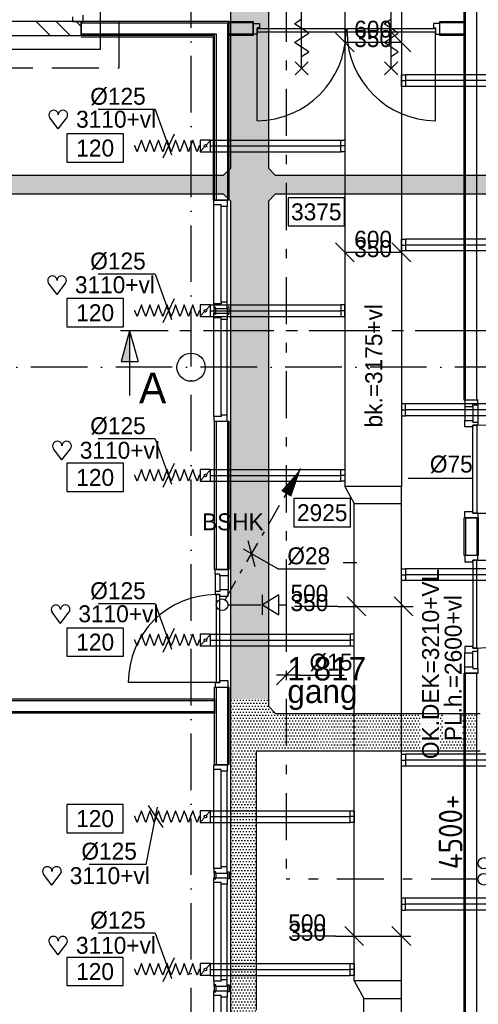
# Model space of a CAD drawing. Extents: x -39327 to 109237, y 358172 to 442272.
# Tile 26 of 96: x 27488 to 32358, y 389823 to 400285. Entities that reach past the tile are written whole.
import ezdxf
from ezdxf.enums import TextEntityAlignment as Align

# ---------------------------------------------------------------- set-up
doc = ezdxf.new("R2010")
doc.units = 0
doc.header["$LTSCALE"] = 100
for name, pattern in [('2322107', [2000, 1000, 1000]), ('2322108', [7, 5, -2]), ('2322109', [10, 5, -2, 1, -2]), ('CENTER2', [11.25, 7.5, -1.25, 1.25, -1.25]), ('CENTER4', [5, 3.125, -0.625, 0.625, -0.625]), ('DASHDOT', [9, 6, -1.5, 0, -1.5]), ('LURETOUR', [6, 4, -2])]:
    doc.linetypes.add(name, pattern=pattern)
doc.layers.get('0').update_dxf_attribs({"linetype": 'CONTINUOUS'})
for name, color, linetype in [('AL$1----_TEKST', 7, 'CONTINUOUS'), ('AL$7----_STRAMIEN', 1, 'DASHDOT'), ('AL22----_BINNENWAND', 7, 'CONTINUOUS'), ('AL28----_KONSTRUKTIE', 3, 'CONTINUOUS'), ('AL31----_BUITENKOZ', 7, 'CONTINUOUS'), ('AL32----_BINNENKOZ', 7, 'CONTINUOUS'), ('AL32----_DRAAIRICHTING', 1, 'CONTINUOUS'), ('AL65----_BEVEILIGING', 7, 'CONTINUOUS'), ('ALXA1---_RASTER50', 12, 'CONTINUOUS'), ('ALXAB---_PREFABBETON', 1, 'CONTINUOUS'), ('BOUW', 8, 'CONTINUOUS'), ('DOORSNEDE', 1, 'CONTINUOUS'), ('KABELGOOT1', 8, 'CONTINUOUS'), ('WL524---', 4, 'CONTINUOUS'), ('WL531---', 4, 'CONTINUOUS'), ('WL561---_AANVOER', 4, 'CONTINUOUS'), ('WL561---_RETOUR', 4, 'CONTINUOUS'), ('WL570---', 3, 'CONTINUOUS'), ('WL570---_HARTLIJN', 1, 'CONTINUOUS'), ('WL570---_RETOUR', 3, 'CONTINUOUS'), ('WM531---', 1, 'CONTINUOUS'), ('WM570---', 1, 'CONTINUOUS')]:
    doc.layers.add(name, color=color, linetype=linetype)
doc.styles.add('BURO-018', font='BUROFONT.shx', dxfattribs={"height": 180})
doc.styles.add('BURO-025', font='BUROFONT.shx', dxfattribs={"height": 250})
doc.styles.add('BURO-050', font='BUROFONT.shx', dxfattribs={"height": 500})
doc.styles.get("Standard").update_dxf_attribs({"font": 'ISOCP'})
pattern_1 = [(0, (-2505.993, 85430.135), (15.875, 31.75), [0, -31.75])]

# ---------------------------------------------------------------- blocks, each defined once
blk = doc.blocks.new('LU-2D-K-190')
at = {"color": 0, "linetype": 'CONTINUOUS'}
for p, q in [((-0.5, 200), (0.5, 200)), ((-0.5, -200), (0.5, -200))]:
    blk.add_line(p, q, dxfattribs=at)
blk = doc.blocks.new('LU-2D-K-1F4')
at = {"color": 0, "linetype": 'CONTINUOUS'}
for p, q in [((-0.5, 250), (0.5, 250)), ((-0.5, -250), (0.5, -250))]:
    blk.add_line(p, q, dxfattribs=at)
blk = doc.blocks.new('LU-1D-K-7D')
at = {"color": 0, "linetype": 'CONTINUOUS'}
for p, q in [((-0.5, 62.5), (0.5, 62.5)), ((-0.5, -62.5), (0.5, -62.5))]:
    blk.add_line(p, q, dxfattribs=at)
at = {"layer": 'WL570---_HARTLIJN', "linetype": 'CENTER2'}
blk.add_line((-0.5, 0), (0.5, 0), dxfattribs=at)
blk = doc.blocks.new('*U66', base_point=(73844, 38489))
at = {"layer": 'WM570---', "linetype": 'CONTINUOUS'}
for p, q in [((73703, 38877), (73097, 38877)), ((73703, 38877), (73878, 38395)), ((73904, 38616), (73785, 38361))]:
    blk.add_line(p, q, dxfattribs=at)
at = {"layer": 'WM570---', "linetype": 'CONTINUOUS', "style": 'BURO-018'}
blk.add_text('%%c125', height=180, dxfattribs=at).set_placement((73603, 38927), align=Align.RIGHT)
blk = doc.blocks.new('LU-ORND')
at = {"color": 0, "linetype": 'CONTINUOUS'}
for p, q in [((-3, 1.5), (-3, -1.5)), ((3, 1.5), (-3, 1.5)), ((3, -1.5), (3, 1.5)), ((-3, -1.5), (3, -1.5))]:
    blk.add_line(p, q, dxfattribs=at)
blk = doc.blocks.new('LU-1D-F-7D2BC')
at = {"color": 0, "linetype": 'CONTINUOUS'}
for p, q in [((-350, 0), (-341, 0)), ((-341, 0), (-318, 62)), ((-318, 62), (-296, 0)), ((-296, 0), (-273, -62)), ((-273, -62), (-250, 0)), ((-250, 0), (-227, 62)), ((-227, 62), (-205, 0)), ((-205, 0), (-182, -62)), ((-182, -62), (-159, 0)), ((-159, 0), (-136, 62)), ((-136, 62), (-114, 0)), ((-114, 0), (-91, -62)), ((-91, -62), (-68, 0)), ((-68, 0), (-45, 62)), ((-45, 62), (-23, 0)), ((-23, 0), (0, -62)), ((0, -62), (23, 0)), ((23, 0), (45, 62)), ((45, 62), (68, 0)), ((68, 0), (91, -62)), ((91, -62), (114, 0)), ((114, 0), (136, 62)), ((136, 62), (159, 0)), ((159, 0), (182, -62)), ((182, -62), (205, 0)), ((205, 0), (227, 62)), ((227, 62), (250, 0)), ((250, 0), (273, -62)), ((273, -62), (296, 0)), ((296, 0), (318, 62)), ((318, 62), (341, 0)), ((341, 0), (350, 0))]:
    blk.add_line(p, q, dxfattribs=at)
blk = doc.blocks.new('LU-1D-KL-7D70')
at = {"color": 0, "linetype": 'CONTINUOUS'}
for p, q in [((-56, 62), (-56, -62)), ((56, 62), (-56, 62)), ((47, 52), (9, 10)), ((56, -62), (56, 62)), ((-56, -62), (56, -62)), ((-9, -10), (-47, -52))]:
    blk.add_line(p, q, dxfattribs=at)
blk.add_circle((0, 0), 14.1, dxfattribs=at)
blk = doc.blocks.new('LU-2D-K-258')
at = {"color": 0, "linetype": 'CONTINUOUS'}
for p, q in [((-0.5, 300), (0.5, 300)), ((-0.5, -300), (0.5, -300))]:
    blk.add_line(p, q, dxfattribs=at)
blk = doc.blocks.new('*U113', base_point=(75212, 40973))
at = {"layer": 'WM570---', "linetype": 'CONTINUOUS'}
for p, q in [((74812, 41073), (75012, 40874)), ((75412, 41073), (75612, 40874)), ((75512, 40973), (74912, 40973))]:
    blk.add_line(p, q, dxfattribs=at)
at = {"layer": 'WM570---', "linetype": 'CONTINUOUS', "style": 'BURO-018'}
for s, p in [('600', (75212, 41023)), ('350', (75212, 40923))]:
    blk.add_text(s, height=180, dxfattribs=at).set_placement(p, align=Align.CENTER)
blk = doc.blocks.new('*U116', base_point=(23322, 34989))
at = {"layer": 'WM570---', "linetype": 'CONTINUOUS'}
for p, q in [((23222, 34481), (23342, 35087)), ((23401, 34872), (23244, 35106)), ((23222, 34481), (22615, 34481))]:
    blk.add_line(p, q, dxfattribs=at)
at = {"layer": 'WM570---', "linetype": 'CONTINUOUS', "style": 'BURO-018'}
blk.add_text('%%c125', height=180, dxfattribs=at).set_placement((23122, 34531), align=Align.RIGHT)
blk = doc.blocks.new('*U121', base_point=(25801, 33526))
at = {"layer": 'WM570---', "linetype": 'CONTINUOUS'}
for p, q in [((25451, 33626), (25650, 33426)), ((25951, 33626), (26150, 33426)), ((25351, 33526), (24891, 33526)), ((25351, 33526), (26151, 33526))]:
    blk.add_line(p, q, dxfattribs=at)
at = {"layer": 'WM570---', "linetype": 'CONTINUOUS', "style": 'BURO-018'}
for s, p in [('500', (25251, 33576)), ('350', (25251, 33476))]:
    blk.add_text(s, height=180, dxfattribs=at).set_placement(p, align=Align.RIGHT)
blk = doc.blocks.new('LU-1D-BO-5A-7D2C')
at = {"color": 0, "linetype": 'CONTINUOUS'}
for p, q in [((62.5, 44.2), (-62.5, 44.2)), ((-62.5, 44.2), (-62.5, 0)), ((-62.5, 0), (62.5, 0)), ((62.5, 0), (62.5, 44.2))]:
    blk.add_line(p, q, dxfattribs=at)
at = {"layer": 'WL570---_HARTLIJN', "linetype": 'CENTER4'}
blk.add_line((0, 0), (0, 44.2), dxfattribs=at)
blk = doc.blocks.new('LU-1D-BO-10E-7D2C')
at = {"color": 0, "linetype": 'CONTINUOUS'}
for p, q in [((-62.5, 0), (62.5, 0)), ((-62.5, -44.2), (-62.5, 0)), ((62.5, 0), (62.5, -44.2)), ((62.5, -44.2), (-62.5, -44.2))]:
    blk.add_line(p, q, dxfattribs=at)
at = {"layer": 'WL570---_HARTLIJN', "linetype": 'CENTER4'}
blk.add_line((0, 0), (0, -44.2), dxfattribs=at)
blk = doc.blocks.new('*U122', base_point=(25801, 37194))
at = {"layer": 'WM570---', "linetype": 'CONTINUOUS'}
for p, q in [((25451, 37294), (25650, 37095)), ((25951, 37294), (26150, 37095)), ((25351, 37194), (24891, 37194)), ((25351, 37194), (26151, 37194))]:
    blk.add_line(p, q, dxfattribs=at)
at = {"layer": 'WM570---', "linetype": 'CONTINUOUS', "style": 'BURO-018'}
for s, p in [('500', (25251, 37244)), ('350', (25251, 37144))]:
    blk.add_text(s, height=180, dxfattribs=at).set_placement(p, align=Align.RIGHT)
blk = doc.blocks.new('HART')
at = {"color": 1}
for q in [(-39.7, 52.4), (39.7, 52.4)]:
    blk.add_line((0, 0), q, dxfattribs=at)
for centre, start, end in [((-22.1, 65.7), 0, 217.1867), ((22.1, 65.7), 322.8133, 180)]:
    blk.add_arc(centre, 22.1, start, end, dxfattribs=at)
blk = doc.blocks.new('LDV1109')
at = {"color": 0, "linetype": 'CONTINUOUS'}
for p, q in [((5.875, 10.176), (6.75, 11.691)), ((5.312, 9.202), (5.5, 9.526)), ((4, 6.928), (4.937, 8.552)), ((3.437, 5.954), (3.625, 6.279)), ((2.125, 3.681), (3.062, 5.304)), ((1.562, 2.706), (1.75, 3.031)), ((0.25, 0.433), (1.187, 2.057))]:
    blk.add_line(p, q, dxfattribs=at)
blk.add_lwpolyline([(6.75, 11.691, 0, 1, 0), (5.5, 9.526, 1, 1, 0)], format="xyseb", dxfattribs=at)
blk.add_circle((0, 0), 0.5, dxfattribs=at)
blk = doc.blocks.new('*U155', base_point=(24567, 39573))
at = {"color": 0, "linetype": 'CONTINUOUS'}
for p, q in [((24604, 39436), (24531, 39710)), ((24847, 39412), (24481, 39623)), ((24847, 39412), (25353, 39412))]:
    blk.add_line(p, q, dxfattribs=at)
at = {"color": 0, "linetype": 'CONTINUOUS', "style": 'BURO-018'}
blk.add_text('%%C28', height=180, dxfattribs=at).set_placement((24947, 39462))
blk = doc.blocks.new('*U156', base_point=(24706, 38165))
at = {"color": 0, "linetype": 'CONTINUOUS'}
for p, q in [((24806, 38265), (24606, 38065)), ((24856, 38165), (24606, 38165)), ((24856, 38165), (25323, 38165))]:
    blk.add_line(p, q, dxfattribs=at)
at = {"color": 0, "linetype": 'CONTINUOUS', "style": 'BURO-018'}
blk.add_text('%%C15', height=180, dxfattribs=at).set_placement((24956, 38215))
blk = doc.blocks.new('3048311')
at = {"color": 0, "linetype": 'CONTINUOUS'}
for p, q in [((-2.5, 1.5), (0, 0)), ((-2.5, -1.5), (-2.5, 1.5)), ((0, -1.5), (0, 1.5)), ((0, 0), (-2.5, -1.5))]:
    blk.add_line(p, q, dxfattribs=at)
at = {"color": 0, "linetype": 'CONTINUOUS', "style": 'BURO-018', "flags": 1}
blk.add_attdef('CV_MATCODE', (0, 0), '', height=1.8, dxfattribs=at)
blk = doc.blocks.new('LDV3121')
at = {"color": 0, "linetype": 'CONTINUOUS'}
blk.add_line((0.25, 0.433), (6.75, 11.691), dxfattribs=at)
blk.add_lwpolyline([(0.25, 0.433, 0, 1, 0), (1.5, 2.598, 1, 1, 0)], format="xyseb", dxfattribs=at)
blk.add_circle((0, 0), 0.5, dxfattribs=at)
blk = doc.blocks.new('A$C6E6F3BC9')
at = {"layer": 'KABELGOOT1'}
h = blk.add_hatch(dxfattribs=at)
h.set_pattern_fill('DOTS', color=256, scale=20, style=0)
h.set_pattern_definition(pattern_1)
h.paths.add_polyline_path([(22013, 27183), (22013, 32747), (21612, 32747), (21613, 27183), (21535, 27108), (21462, 27108), (21462, 26908), (21535, 26908), (21613, 26834), (21614, 21544), (22014, 21544), (22014, 26833), (22084, 26908), (22173, 26908), (22173, 27108), (22084, 27108)])
h = blk.add_hatch(dxfattribs=at)
h.set_pattern_fill('DOTS', color=256, scale=20, style=0)
h.set_pattern_definition(pattern_1)
h.paths.add_polyline_path([(21455, 27108), (14156, 27108), (14156, 26908), (21455, 26908)])
h = blk.add_hatch(dxfattribs=at)
h.set_pattern_fill('DOTS', color=256, scale=20, style=0)
h.set_pattern_definition(pattern_1)
h.paths.add_polyline_path([(28846, 26908), (28846, 27108), (22173, 27108), (22173, 26908)])
h = blk.add_hatch(dxfattribs=at)
h.set_pattern_fill('DOTS', color=256, scale=20, style=0)
h.set_pattern_definition(pattern_1)
h.paths.add_polyline_path([(22014, 21465), (22014, 21537), (21614, 21537), (21614, 20990), (21614, 20973), (21884, 20973), (21884, 20990), (24238, 20990), (24238, 21390), (22089, 21390)])
h = blk.add_hatch(dxfattribs=at)
h.set_pattern_fill('DOTS', color=256, scale=20, style=0)
h.set_pattern_definition(pattern_1)
h.paths.add_polyline_path([(21884, 18238), (21884, 20973), (21614, 20973), (21614, 17841), (21884, 17841), (21884, 17888), (21959, 17963), (22062, 17963), (22062, 18163), (21959, 18163)])
for p, q in [((21613, 27183, 2750), (21610, 41937, 2750)), ((22013, 32790, 2750), (22013, 27183, 2750)), ((14156, 27108, 2750), (21535, 27108, 2750)), ((21535, 27108, 2750), (21613, 27183, 2750)), ((22013, 27183, 2750), (22084, 27108, 2750)), ((22084, 27108, 2750), (29949, 27108, 2750)), ((21535, 26908, 2750), (14156, 26908, 2750)), ((21614, 26833, 2750), (21535, 26908, 2750)), ((22084, 26908, 2750), (22014, 26833, 2750)), ((30019, 26908, 2750), (22084, 26908, 2750)), ((21614, 20990, 2750), (21613, 26833, 2750)), ((22014, 26833, 2750), (22014, 21465, 2750)), ((22014, 21465, 2750), (22089, 21390, 2750)), ((22089, 21390, 2750), (24261, 21390, 2750)), ((21614, 12448, 2750), (21614, 20990, 2750)), ((24261, 20990, 2750), (21884, 20990, 2750)), ((21884, 20990, 2750), (21884, 18238, 2750))]:
    blk.add_line(p, q, dxfattribs=at)

msp = doc.modelspace()

# ---------------------------------------------------------------- linework, layer by layer
at = {"color": 8, "linetype": 'CONTINUOUS'}
for p, q in [((28048, 400316.3), (28048, 400266.3)), ((28162, 400266.3), (28162, 400333.3)), ((28048, 400266.3), (28162, 400266.3)), ((29966, 400245.8), (30033, 400245.8)), ((29966, 400131.8), (29966, 400245.8)), ((30033, 400198.8), (30009.5, 400198.8)), ((30009.5, 400198.8), (30009.5, 400131.8)), ((30033, 400245.8), (30033, 400198.8)), ((31950, 400245.8), (31883, 400245.8)), ((31883, 400245.8), (31883, 400198.8)), ((31883, 400198.8), (31904.5, 400198.8)), ((31904.5, 400198.8), (31904.5, 400131.8)), ((31950, 400131.8), (31950, 400245.8)), ((30009.5, 400131.8), (29966, 400131.8)), ((30011.5, 399211.3), (30011.5, 400151.8)), ((31904.5, 399211.3), (31904.5, 400151.8)), ((31904.5, 400131.8), (31950, 400131.8))]:
    msp.add_line(p, q, dxfattribs=at)
for centre, start, end in [((30002.6, 400160.7), 270.53799, 359.46201), ((31913.4, 400160.7), 180.53799, 269.46201)]:
    msp.add_arc(centre, 949.5, start, end, dxfattribs=at)
at = {"layer": 'AL$7----_STRAMIEN', "color": 1}
for p, q in [((29308, 369596.9), (29308, 405757.4)), ((39009.2, 396592.8), (20760, 396592.8))]:
    msp.add_line(p, q, dxfattribs=at)
at = {"layer": 'AL22----_BINNENWAND', "color": 8}
for p, q in [((32208, 396243.8), (32208, 402558.8)), ((28142, 400268.3), (29708, 400268.3)), ((28142, 400118.3), (28142, 400268.3)), ((29708, 400268.3), (29708, 398367.8)), ((29708, 400117.8), (29708, 400267.8)), ((29708, 400267.8), (29966, 400267.8)), ((29966, 400267.8), (29966, 400117.8)), ((31950, 400117.8), (31950, 400267.8)), ((31950, 400267.8), (32208, 400267.8)), ((32208, 400267.8), (32208, 400117.8)), ((29558, 400118.3), (28142, 400118.3)), ((29558, 398367.8), (29558, 400118.3)), ((29966, 400117.8), (29708, 400117.8)), ((32208, 400117.8), (31950, 400117.8)), ((29708, 398367.8), (29558, 398367.8)), ((32358, 396243.8), (32208, 396243.8)), ((29558, 394443.8), (29558, 396017.8)), ((29558, 396017.8), (29708, 396017.8)), ((29708, 396017.8), (29708, 394443.8)), ((32208, 394592.8), (32208, 394992.8)), ((32208, 394992.8), (32358, 394992.8)), ((32358, 394992.8), (32358, 394592.8)), ((32358, 394592.8), (32208, 394592.8)), ((29708, 394443.8), (29558, 394443.8)), ((32208, 388792.8), (32208, 393341.7)), ((32208, 393341.7), (32358, 393341.7)), ((29558, 392367.8), (29558, 393192.8)), ((29558, 393192.8), (29708, 393192.8)), ((29708, 393192.8), (29708, 392367.8)), ((22198, 393067.8), (29558, 393067.8)), ((29558, 393067.8), (29558, 392917.8)), ((29558, 392917.8), (22198, 392917.8)), ((29708, 392367.8), (29558, 392367.8))]:
    msp.add_line(p, q, dxfattribs=at)
at = {"layer": 'AL22----_BINNENWAND', "color": 8, "linetype": 'CONTINUOUS'}
for p, q in [((32223, 396243.8), (32223, 402558.8)), ((32343, 396243.8), (32343, 402558.8)), ((28142, 400253.3), (29693, 400253.3)), ((29693, 400253.3), (29693, 398367.8)), ((29966, 400252.8), (29708, 400252.8)), ((32208, 400252.8), (31950, 400252.8)), ((28142, 400133.3), (29573, 400133.3)), ((28142, 400103.3), (29543, 400103.3)), ((29543, 400103.3), (29543, 398367.8)), ((29573, 400133.3), (29573, 398367.8)), ((29966, 400132.8), (29708, 400132.8)), ((32208, 400132.8), (31950, 400132.8)), ((29573, 396017.8), (29573, 394443.8)), ((29693, 396017.8), (29693, 394443.8)), ((32223, 394992.8), (32223, 394592.8)), ((32343, 394992.8), (32343, 394592.8)), ((32223, 388792.8), (32223, 393341.7)), ((32343, 388792.8), (32343, 393341.7)), ((29573, 393192.8), (29573, 392367.8)), ((29693, 393192.8), (29693, 392367.8)), ((22198, 393052.8), (29558, 393052.8)), ((22198, 392932.8), (29558, 392932.8))]:
    msp.add_line(p, q, dxfattribs=at)
at = {"layer": 'AL28----_KONSTRUKTIE', "color": 8}
for p, q in [((28142, 400267.8), (22198, 400267.8)), ((28142, 400117.8), (28142, 400267.8)), ((22198, 400117.8), (28142, 400117.8))]:
    msp.add_line(p, q, dxfattribs=at)
msp.add_circle((29308, 396592.8), 150, dxfattribs=at)
at = {"layer": 'AL31----_BUITENKOZ', "color": 8, "linetype": 'CONTINUOUS'}
for p, q in [((30011.5, 400151.8), (30011.5, 400192.8)), ((30011.5, 400192.8), (30952, 400192.8)), ((30952, 400192.8), (30952, 400151.8)), ((30964, 400151.8), (30964, 400192.8)), ((30964, 400192.8), (31902.5, 400192.8)), ((31902.5, 400192.8), (31902.5, 400151.8)), ((30952, 400151.8), (30011.5, 400151.8)), ((31902.5, 400151.8), (30964, 400151.8))]:
    msp.add_line(p, q, dxfattribs=at)
at = {"layer": 'AL32----_BINNENKOZ', "color": 8}
for p, q in [((29551, 398367.8), (29690, 398367.8)), ((29551, 398317.8), (29551, 398367.8)), ((29627, 398317.8), (29551, 398317.8)), ((29551, 397267.8), (29551, 398317.8)), ((29627, 398300.8), (29627, 398317.8)), ((29690, 398300.8), (29627, 398300.8)), ((29627, 397284.8), (29627, 398300.8)), ((29690, 398367.8), (29690, 398300.8)), ((29690, 397284.8), (29690, 398300.8)), ((29627, 397267.8), (29551, 397267.8)), ((29551, 397267.8), (29551, 397217.8)), ((29690, 397284.8), (29627, 397284.8)), ((29627, 397284.8), (29627, 397267.8)), ((29690, 397217.8), (29690, 397284.8)), ((29551, 397217.8), (29690, 397217.8)), ((29551, 397167.8), (29690, 397167.8)), ((29551, 397117.8), (29551, 397167.8)), ((29552.5, 397217.8), (29552.5, 397230.3)), ((29552.5, 397230.3), (29570.5, 397230.3)), ((29552.5, 397155.3), (29552.5, 397217.8)), ((29570.5, 397155.3), (29552.5, 397155.3)), ((29570.5, 397167.8), (29570.5, 397217.8)), ((29570.5, 397217.8), (29576, 397217.8)), ((29576, 397167.8), (29570.5, 397167.8)), ((29570.5, 397167.8), (29570.5, 397155.3)), ((29695.5, 397217.8), (29690, 397217.8)), ((29690, 397167.8), (29695.5, 397167.8)), ((29690, 397167.8), (29690, 397100.8)), ((29713.5, 397230.3), (29695.5, 397230.3)), ((29695.5, 397167.8), (29695.5, 397217.8)), ((29695.5, 397167.8), (29695.5, 397155.3)), ((29695.5, 397155.3), (29713.5, 397155.3)), ((29713.5, 397217.8), (29713.5, 397230.3)), ((29713.5, 397155.3), (29713.5, 397217.8)), ((29627, 397117.8), (29551, 397117.8)), ((29551, 396067.8), (29551, 397117.8)), ((29627, 397100.8), (29627, 397117.8)), ((29690, 397100.8), (29627, 397100.8)), ((29627, 396084.8), (29627, 397100.8)), ((29690, 396084.8), (29690, 397100.8)), ((32352.5, 396243.8), (32213.5, 396243.8)), ((32213.5, 396243.8), (32213.5, 396176.8)), ((32301.5, 396176.8), (32301.5, 396193.8)), ((32301.5, 396193.8), (32352.5, 396193.8)), ((32352.5, 396193.8), (32352.5, 396243.8)), ((32352.5, 396193.8), (32352.5, 396009.8)), ((32213.5, 396176.8), (32301.5, 396176.8)), ((32213.5, 396176.8), (32213.5, 396026.8)), ((32301.5, 396176.8), (32301.5, 396026.8)), ((29627, 396067.8), (29551, 396067.8)), ((29551, 396067.8), (29551, 396017.8)), ((29551, 396017.8), (29690, 396017.8)), ((29690, 396084.8), (29627, 396084.8)), ((29627, 396084.8), (29627, 396067.8)), ((29690, 396017.8), (29690, 396084.8)), ((32213.5, 395959.8), (32213.5, 396026.8)), ((32213.5, 396026.8), (32301.5, 396026.8)), ((32301.5, 396026.8), (32301.5, 396009.8)), ((32301.5, 396009.8), (32352.5, 396009.8)), ((32352.5, 396009.8), (32352.5, 395976.8)), ((32352.5, 396009.8), (32352.5, 395976.8)), ((32301.5, 395959.8), (32213.5, 395959.8)), ((32301.5, 395976.8), (32341.5, 395976.8)), ((32301.5, 395042.8), (32301.5, 395976.8)), ((32352.5, 395976.8), (32301.5, 395976.8)), ((32301.5, 395976.8), (32301.5, 395959.8)), ((32341.5, 395976.8), (32341.5, 395042.8)), ((32213.5, 394992.8), (32213.5, 395059.8)), ((32213.5, 395059.8), (32301.5, 395059.8)), ((32301.5, 395059.8), (32301.5, 395042.8)), ((32341.5, 395042.8), (32301.5, 395042.8)), ((32301.5, 395042.8), (32352.5, 395042.8)), ((32352.5, 395042.8), (32352.5, 394992.8)), ((32352.5, 394992.8), (32213.5, 394992.8)), ((32352.5, 394592.7), (32213.5, 394592.7)), ((32213.5, 394592.7), (32213.5, 394525.7)), ((32213.5, 394525.7), (32301.5, 394525.7)), ((32301.5, 394525.7), (32301.5, 394542.7)), ((32301.5, 394542.7), (32352.5, 394542.7)), ((32341.5, 394542.7), (32301.5, 394542.7)), ((32301.5, 394542.7), (32301.5, 393608.7)), ((32341.5, 393608.7), (32341.5, 394542.7)), ((32352.5, 394542.7), (32352.5, 394592.7)), ((29563.5, 394393.8), (29563.5, 394443.8)), ((29563.5, 394443.8), (29702.5, 394443.8)), ((29702.5, 394443.8), (29702.5, 394376.8)), ((29563.5, 394393.8), (29563.5, 394209.8)), ((29614.5, 394393.8), (29563.5, 394393.8)), ((29614.5, 394376.8), (29614.5, 394393.8)), ((29614.5, 394376.8), (29614.5, 394226.8)), ((29702.5, 394376.8), (29614.5, 394376.8)), ((29702.5, 394376.8), (29702.5, 394226.8)), ((29563.5, 394209.8), (29563.5, 394176.8)), ((29614.5, 394209.8), (29563.5, 394209.8)), ((29563.5, 394209.8), (29563.5, 394176.8)), ((29702.5, 394226.8), (29614.5, 394226.8)), ((29614.5, 394226.8), (29614.5, 394209.8)), ((29702.5, 394159.8), (29702.5, 394226.8)), ((29563.5, 394176.8), (29614.5, 394176.8)), ((29614.5, 394176.8), (29574.5, 394176.8)), ((29574.5, 394176.8), (29574.5, 393242.8)), ((29614.5, 394176.8), (29614.5, 394159.8)), ((29614.5, 393242.8), (29614.5, 394176.8)), ((29614.5, 394159.8), (29702.5, 394159.8)), ((32301.5, 393625.7), (32213.5, 393625.7)), ((32213.5, 393625.7), (32213.5, 393558.7)), ((32301.5, 393608.7), (32301.5, 393625.7)), ((32352.5, 393608.7), (32301.5, 393608.7)), ((32301.5, 393608.7), (32341.5, 393608.7)), ((32352.5, 393575.7), (32352.5, 393608.7)), ((32352.5, 393575.7), (32352.5, 393608.7)), ((32213.5, 393558.7), (32301.5, 393558.7)), ((32213.5, 393408.7), (32213.5, 393558.7)), ((32301.5, 393558.7), (32301.5, 393575.7)), ((32301.5, 393575.7), (32352.5, 393575.7)), ((32301.5, 393408.7), (32301.5, 393558.7)), ((32352.5, 393391.7), (32352.5, 393575.7)), ((32213.5, 393341.7), (32213.5, 393408.7)), ((32213.5, 393408.7), (32301.5, 393408.7)), ((32301.5, 393408.7), (32301.5, 393391.7)), ((32301.5, 393391.7), (32352.5, 393391.7)), ((32352.5, 393391.7), (32352.5, 393341.7)), ((32352.5, 393341.7), (32213.5, 393341.7)), ((29614.5, 393242.8), (29563.5, 393242.8)), ((29563.5, 393242.8), (29563.5, 393192.8)), ((29563.5, 393192.8), (29702.5, 393192.8)), ((29574.5, 393242.8), (29614.5, 393242.8)), ((29614.5, 393259.8), (29614.5, 393242.8)), ((29702.5, 393259.8), (29614.5, 393259.8)), ((29702.5, 393192.8), (29702.5, 393259.8)), ((29551, 392367.8), (29690, 392367.8)), ((29551, 392317.8), (29551, 392367.8)), ((29690, 392367.8), (29690, 392300.8)), ((29551, 391267.8), (29551, 392317.8)), ((29627, 392317.8), (29551, 392317.8)), ((29627, 392300.8), (29627, 392317.8)), ((29627, 391284.8), (29627, 392300.8)), ((29690, 392300.8), (29627, 392300.8)), ((29690, 391284.8), (29690, 392300.8)), ((29690, 391284.8), (29627, 391284.8)), ((29627, 391284.8), (29627, 391267.8)), ((29690, 391217.8), (29690, 391284.8)), ((29627, 391267.8), (29551, 391267.8)), ((29551, 391267.8), (29551, 391217.8)), ((29551, 391217.8), (29690, 391217.8)), ((29570.5, 391230.3), (29552.5, 391230.3)), ((29552.5, 391230.3), (29552.5, 391167.7)), ((29570.5, 391217.8), (29570.5, 391230.3)), ((29576, 391217.8), (29570.5, 391217.8)), ((29570.5, 391217.8), (29570.5, 391167.7)), ((29690, 391217.8), (29695.5, 391217.8)), ((29695.5, 391217.8), (29695.5, 391230.3)), ((29695.5, 391230.3), (29713.5, 391230.3)), ((29695.5, 391217.8), (29695.5, 391167.7)), ((29713.5, 391230.3), (29713.5, 391167.7)), ((29551, 391167.8), (29690, 391167.8)), ((29551, 391117.8), (29551, 391167.8)), ((29627, 391117.8), (29551, 391117.8)), ((29551, 390067.8), (29551, 391117.8)), ((29552.5, 391167.7), (29552.5, 391155.2)), ((29552.5, 391155.2), (29570.5, 391155.2)), ((29570.5, 391167.7), (29576, 391167.7)), ((29627, 391100.8), (29627, 391117.8)), ((29690, 391100.8), (29627, 391100.8)), ((29627, 390084.8), (29627, 391100.8)), ((29690, 391167.8), (29690, 391100.8)), ((29695.5, 391167.7), (29690, 391167.7)), ((29690, 390084.8), (29690, 391100.8)), ((29713.5, 391155.2), (29695.5, 391155.2)), ((29713.5, 391167.7), (29713.5, 391155.2)), ((29627, 390067.8), (29551, 390067.8)), ((29551, 390067.8), (29551, 390017.8)), ((29570.5, 390030.3), (29552.5, 390030.3)), ((29552.5, 390030.3), (29552.5, 389967.7)), ((29570.5, 390017.8), (29570.5, 390030.3)), ((29690, 390084.8), (29627, 390084.8)), ((29627, 390084.8), (29627, 390067.8)), ((29690, 390017.8), (29690, 390084.8)), ((29695.5, 390017.8), (29695.5, 390030.3)), ((29695.5, 390030.3), (29713.5, 390030.3)), ((29713.5, 390030.3), (29713.5, 389967.7)), ((29551, 390017.8), (29690, 390017.8)), ((29551, 389967.8), (29690, 389967.8)), ((29551, 389917.8), (29551, 389967.8)), ((29627, 389917.8), (29551, 389917.8)), ((29551, 388867.8), (29551, 389917.8)), ((29552.5, 389967.7), (29552.5, 389955.2)), ((29552.5, 389955.2), (29570.5, 389955.2)), ((29576, 390017.8), (29570.5, 390017.8)), ((29570.5, 390017.8), (29570.5, 389967.7)), ((29570.5, 389967.7), (29576, 389967.7)), ((29627, 389900.8), (29627, 389917.8)), ((29690, 390017.8), (29695.5, 390017.8)), ((29690, 389967.8), (29690, 389900.8)), ((29695.5, 389967.7), (29690, 389967.7)), ((29695.5, 390017.8), (29695.5, 389967.7)), ((29713.5, 389955.2), (29695.5, 389955.2)), ((29713.5, 389967.7), (29713.5, 389955.2)), ((29690, 389900.8), (29627, 389900.8)), ((29627, 388884.8), (29627, 389900.8)), ((29690, 388884.8), (29690, 389900.8))]:
    msp.add_line(p, q, dxfattribs=at)
at = {"layer": 'AL32----_DRAAIRICHTING', "color": 8}
for p, q in [((32341.5, 395042.8), (33275.5, 395042.8)), ((32341.5, 394542.7), (33275.5, 394542.7)), ((29574.5, 393242.8), (28640.5, 393242.8))]:
    msp.add_line(p, q, dxfattribs=at)
for centre, start, end in [((32341.5, 395042.8), 0, 90), ((32341.5, 394542.7), 270, 0), ((29574.5, 393242.8), 90, 180)]:
    msp.add_arc(centre, 934, start, end, dxfattribs=at)
at = {"layer": 'AL65----_BEVEILIGING', "color": 8, "linetype": 'CONTINUOUS'}
for p, q in [((30481.7, 399767.8), (30481.7, 400617.8)), ((31433.2, 399767.8), (31433.2, 400617.8)), ((30406.7, 400242.8), (30481.7, 400292.8)), ((31358.2, 400242.8), (31433.2, 400292.8)), ((30556.7, 400142.8), (30406.7, 400242.8)), ((31508.2, 400142.8), (31358.2, 400242.8)), ((30406.7, 400042.8), (30481.7, 400092.8)), ((30481.7, 400092.8), (30556.7, 400142.8)), ((31358.2, 400042.8), (31433.2, 400092.8)), ((31433.2, 400092.8), (31508.2, 400142.8)), ((30556.7, 399942.8), (30406.7, 400042.8)), ((31508.2, 399942.8), (31358.2, 400042.8)), ((30481.7, 399892.8), (30556.7, 399942.8)), ((31433.2, 399892.8), (31508.2, 399942.8)), ((30411.7, 399697.8), (30551.7, 399837.8)), ((30551.7, 399697.8), (30411.7, 399837.8)), ((31363.2, 399697.8), (31503.2, 399837.8)), ((31503.2, 399697.8), (31363.2, 399837.8))]:
    msp.add_line(p, q, dxfattribs=at)
at = {"layer": 'ALXA1---_RASTER50', "color": 8}
msp.add_line((28141.1, 400267.8), (28141.1, 400117.8), dxfattribs=at)
at = {"layer": 'ALXAB---_PREFABBETON', "color": 8}
for p, q in [((27662.2, 400267.8), (27812.2, 400117.8)), ((27874.4, 400267.8), (28024.4, 400117.8)), ((28086.5, 400267.8), (28142, 400212.3))]:
    msp.add_line(p, q, dxfattribs=at)
at = {"layer": 'DOORSNEDE', "color": 5}
msp.add_line((28751.4, 396977.5), (28559.8, 396977.5), dxfattribs=at)
at = {"layer": 'DOORSNEDE', "color": 220}
for p, q in [((28654.2, 396977.5), (28563.9, 396652.4)), ((28654.2, 396977.5), (28654.2, 396291.2)), ((28654.2, 396977.5), (28744.4, 396652.4)), ((28563.9, 396652.4), (28744.4, 396652.4))]:
    msp.add_line(p, q, dxfattribs=at)
at = {"layer": 'DOORSNEDE', "color": 220, "linetype": 'CENTER2'}
msp.add_line((33563.2, 396977.5), (28751.4, 396977.5), dxfattribs=at)
at = {"layer": 'DOORSNEDE', "color": 220}
msp.add_solid([(28563.9, 396652.4), (28654.2, 396652.4), (28654.2, 396977.5)], dxfattribs=at)
at = {"layer": 'WL531---', "linetype": '2322109'}
for p, q in [((30316, 406550.2), (30316, 394068.1)), ((29699.4, 394068.1), (30050.2, 394068.1)), ((30239.9, 394068.1), (30316, 394068.1)), ((30316, 394068.1), (30316, 391152.5)), ((32355.9, 391152.5), (30316, 391152.5))]:
    msp.add_line(p, q, dxfattribs=at)
at = {"layer": 'WL561---_AANVOER', "linetype": '2322107'}
for p, q in [((28345.8, 399972.4), (28345.8, 403375.6)), ((22729, 399972.4), (28345.8, 399972.4))]:
    msp.add_line(p, q, dxfattribs=at)
at = {"layer": 'WL561---_RETOUR', "linetype": '2322108'}
for p, q in [((28545.8, 399772.4), (28545.8, 403278.8)), ((22929, 399772.4), (28545.8, 399772.4))]:
    msp.add_line(p, q, dxfattribs=at)
at = {"layer": 'WL570---'}
for p, q in [((31541.5, 395326.2), (30941.5, 395326.2)), ((30941.5, 395326.2), (31041.5, 395143)), ((31541.5, 395143), (31541.5, 395326.2)), ((31041.5, 395143), (31541.5, 395143)), ((31041.3, 390071.1), (31141.3, 389884.5)), ((31541.3, 390071.1), (31041.3, 390071.1)), ((31541.3, 389884.5), (31541.3, 390071.1)), ((31141.3, 389884.5), (31541.3, 389884.5))]:
    msp.add_line(p, q, dxfattribs=at)
at = {"layer": 'WM531---'}
msp.add_line((32298.1, 395410.9), (31613, 395410.9), dxfattribs=at)
at = {"layer": 'WM570---'}
msp.add_line((30922.7, 394516.4), (31067.9, 394516.4), dxfattribs=at)

# ---------------------------------------------------------------- block references
at = {"layer": 'WL524---', "color": 2, "xscale": 120, "yscale": 120, "zscale": 120}
msp.add_blockref('LDV3121', (32415.1, 391321.6), dxfattribs=at)
at = {"layer": 'WL531---', "color": 2}
for name, p, xscale, yscale, zscale in [('LDV1109', (29637.5, 394068.1), 123.75, 123.75, 123.75), ('3048311', (30064.9, 394068.1), -70, 70, 70), ('LDV1109', (32417.7, 391152.5), 123.75, 123.75, 123.75)]:
    msp.add_blockref(name, p, dxfattribs=dict(at, xscale=xscale, yscale=yscale, zscale=zscale))
at = {"layer": 'WL570---', "color": 1}
msp.add_blockref('A$C6E6F3BC9', (8116, 371524.5), dxfattribs=at)
at = {"layer": 'WL570---_RETOUR', "linetype": 'LURETOUR'}
for name, p, xscale, rotation in [('LU-2D-K-258', (31241.3, 398490.9), 6329.399667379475, 270), ('LU-1D-K-7D', (32048.4, 399637.8), 925.7451927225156, 180), ('LU-1D-K-7D', (30206.5, 398943.3), 1381.325290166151, 359.9999999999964), ('LU-1D-K-7D', (32048.4, 397890.2), 925.7451927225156, 180), ('LU-1D-K-7D', (30206.5, 397193.3), 1381.325290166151, 359.9999999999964), ('LU-1D-K-7D', (32048.4, 396140.2), 925.7451927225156, 180), ('LU-1D-K-7D', (30206.5, 395443.3), 1381.325290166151, 359.9999999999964), ('LU-2D-K-1F4', (31291.3, 392607), 5071.84524752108, 90), ('LU-1D-K-7D', (32048.4, 394387.8), 925.7451927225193, 180), ('LU-1D-K-7D', (30256.5, 393693.3), 1481.325290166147, 359.9999999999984), ('LU-1D-K-7D', (32048.4, 392417.2), 925.7451927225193, 180), ('LU-1D-K-7D', (30256.5, 391818.3), 1481.325290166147, 359.9999999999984), ('LU-1D-K-7D', (32048.4, 390887.8), 925.7451927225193, 180), ('LU-1D-K-7D', (30256.5, 390193.3), 1481.325290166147, 359.9999999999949), ('LU-2D-K-190', (31341.3, 387668.5), 4432.092228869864, 90)]:
    msp.add_blockref(name, p, dxfattribs=dict(at, xscale=xscale, rotation=rotation))
for name, p, rotation in [('LU-1D-BO-10E-7D2C', (31541.3, 399637.8), 90), ('LU-1D-F-7D2BC', (29052.9, 398943.3), 180), ('LU-1D-BO-10E-7D2C', (30941.3, 398943.3), 270), ('LU-1D-BO-10E-7D2C', (31541.3, 397890.2), 90), ('LU-1D-F-7D2BC', (29052.9, 397193.3), 180), ('LU-1D-BO-5A-7D2C', (30941.3, 397193.3), 90), ('LU-1D-BO-5A-7D2C', (31541.3, 396140.2), 270), ('LU-1D-F-7D2BC', (29052.9, 395443.3), 180), ('LU-1D-BO-10E-7D2C', (30941.3, 395443.3), 270), ('LU-1D-BO-10E-7D2C', (31541.3, 394387.8), 90), ('LU-1D-F-7D2BC', (29052.9, 393693.3), 180), ('LU-1D-BO-5A-7D2C', (31041.3, 393693.3), 90), ('LU-1D-BO-10E-7D2C', (31541.3, 392417.2), 90), ('LU-1D-F-7D2BC', (29052.9, 391818.3), 180), ('LU-1D-BO-10E-7D2C', (31041.3, 391818.3), 270), ('LU-1D-BO-5A-7D2C', (31541.3, 390887.8), 270), ('LU-1D-F-7D2BC', (29052.9, 390193.3), 180), ('LU-1D-BO-10E-7D2C', (31041.3, 390193.3), 270)]:
    msp.add_blockref(name, p, dxfattribs=dict(at, rotation=rotation))
at = {"layer": 'WL570---_RETOUR', "linetype": 'CONTINUOUS', "rotation": 359.9999999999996}
for p in [(29459.4, 398943.3), (29459.4, 397193.3), (29459.4, 395443.3), (29459.4, 393693.3), (29459.4, 391818.3), (29459.4, 390193.3)]:
    msp.add_blockref('LU-1D-KL-7D70', p, dxfattribs=at)
at = {"layer": 'WM531---'}
for name, p in [('*U155', (29950.2, 394609.7)), ('*U156', (30316, 393319.6))]:
    msp.add_blockref(name, p, dxfattribs=at)
at = {"layer": 'WM570---'}
for name, p in [('*U113', (31241.3, 400044.5)), ('*U66', (29067.1, 398943.3)), ('*U113', (31241.3, 397812.6)), ('*U66', (29067.1, 397193.3)), ('*U66', (29067.1, 395443.3)), ('*U66', (29067.1, 393689.9)), ('*U122', (31315.2, 394051.4)), ('*U116', (28932.2, 391818.3)), ('*U66', (29067.1, 390190.3)), ('*U121', (31291.3, 390549))]:
    msp.add_blockref(name, p, dxfattribs=at)
at = {"layer": 'WM570---', "xscale": 2.25, "yscale": 2.25, "zscale": 2.25}
for p in [(27897.7, 399125.5), (27884.6, 397366.5), (27937.1, 395608), (27921.9, 393870.6), (27830, 391088.2), (27896, 390347.5)]:
    msp.add_blockref('HART', p, dxfattribs=at)
at = {"layer": 'WM570---'}
ref = msp.add_blockref('LU-ORND', (28289.9, 398921.5), dxfattribs=dict(at, xscale=100, yscale=100, zscale=100))
ref.add_attrib('LU_TEXT1', '120', dxfattribs={"layer": '0', "color": 1, "linetype": 'CONTINUOUS', "height": 180, "style": 'BURO-018'}).set_placement((28289.9, 398921.5), align=Align.MIDDLE)
ref = msp.add_blockref('LU-ORND', (30637.6, 398243.7), dxfattribs=dict(at, xscale=100, yscale=100, zscale=100))
ref.add_attrib('LU_TEXT1', '3375', dxfattribs={"layer": '0', "color": 1, "linetype": 'CONTINUOUS', "height": 180, "style": 'BURO-018'}).set_placement((30637.6, 398243.7), align=Align.MIDDLE)
ref = msp.add_blockref('LU-ORND', (28289.9, 397171.5), dxfattribs=dict(at, xscale=100, yscale=100, zscale=100))
ref.add_attrib('LU_TEXT1', '120', dxfattribs={"layer": '0', "color": 1, "linetype": 'CONTINUOUS', "height": 180, "style": 'BURO-018'}).set_placement((28289.9, 397171.5), align=Align.MIDDLE)
ref = msp.add_blockref('LU-ORND', (28289.9, 395421.5), dxfattribs=dict(at, xscale=100, yscale=100, zscale=100))
ref.add_attrib('LU_TEXT1', '120', dxfattribs={"layer": '0', "color": 1, "linetype": 'CONTINUOUS', "height": 180, "style": 'BURO-018'}).set_placement((28289.9, 395421.5), align=Align.MIDDLE)
ref = msp.add_blockref('LU-ORND', (30700.6, 395047.2), dxfattribs=dict(at, xscale=100, yscale=100, zscale=100))
ref.add_attrib('LU_TEXT1', '2925', dxfattribs={"layer": '0', "color": 1, "linetype": 'CONTINUOUS', "height": 180, "style": 'BURO-018'}).set_placement((30700.6, 395047.2), align=Align.MIDDLE)
ref = msp.add_blockref('LU-ORND', (28289.9, 393671.5), dxfattribs=dict(at, xscale=100, yscale=100, zscale=100))
ref.add_attrib('LU_TEXT1', '120', dxfattribs={"layer": '0', "color": 1, "linetype": 'CONTINUOUS', "height": 180, "style": 'BURO-018'}).set_placement((28289.9, 393671.5), align=Align.MIDDLE)
ref = msp.add_blockref('LU-ORND', (28288.1, 391796.7), dxfattribs=dict(at, xscale=100, yscale=100, zscale=100))
ref.add_attrib('LU_TEXT1', '120', dxfattribs={"layer": '0', "color": 1, "linetype": 'CONTINUOUS', "height": 180, "style": 'BURO-018'}).set_placement((28288.1, 391796.7), align=Align.MIDDLE)
ref = msp.add_blockref('LU-ORND', (28288.1, 390171.7), dxfattribs=dict(at, xscale=100, yscale=100, zscale=100))
ref.add_attrib('LU_TEXT1', '120', dxfattribs={"layer": '0', "color": 1, "linetype": 'CONTINUOUS', "height": 180, "style": 'BURO-018'}).set_placement((28288.1, 390171.7), align=Align.MIDDLE)

# ---------------------------------------------------------------- texts
at = {"layer": 'AL$1----_TEKST', "color": 8}
msp.add_text('4500+', height=250, rotation=90, dxfattribs=at).set_placement((32188.3, 391258.6))
at = {"layer": 'BOUW', "color": 1, "style": 'BURO-018'}
for s, p in [('%%c75', (31843.6, 395473.3)), ('BSHK', (29423.8, 394859.8))]:
    msp.add_text(s, height=180, dxfattribs=at).set_placement(p)
for s, p in [('OK.DEK=3210+VL', (31941, 392429.1)), ('PL.h.=2600+vl', (32181.3, 392620))]:
    msp.add_text(s, height=180, rotation=90, dxfattribs=at).set_placement(p)
at = {"layer": 'BOUW', "style": 'BURO-025'}
for s, p in [('1.817', (30331, 393264.2)), ('gang', (30331, 393024.4))]:
    msp.add_text(s, height=250, dxfattribs=at).set_placement(p)
at = {"layer": 'DOORSNEDE', "color": 2, "linetype": 'CENTER2', "style": 'BURO-050'}
msp.add_text('A', height=325, dxfattribs=at).set_placement((28754.8, 396209))
at = {"layer": 'WM570---', "color": 1, "style": 'BURO-018'}
for p in [(28087.1, 399137.7), (28074, 397378.8), (28126.5, 395620.3), (28111.3, 393882.8), (28019.4, 391100.4), (28085.4, 390359.8)]:
    msp.add_text('3110+vl', height=180, dxfattribs=at).set_placement(p)
msp.add_text('bk.=3175+vl', height=180, rotation=90, dxfattribs=at).set_placement((31338, 395952.4))

doc.saveas('drawing.dxf')
